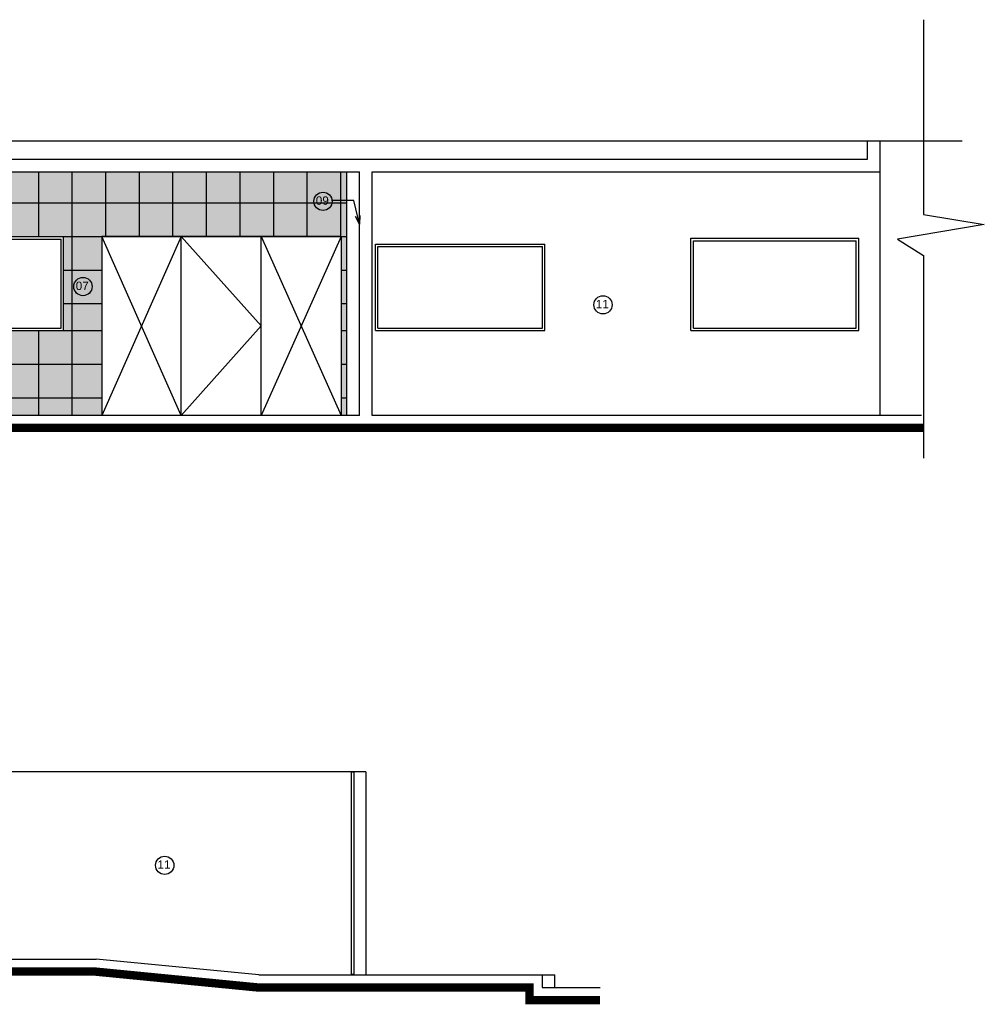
# Model space of a CAD drawing. Header units: inches. Extents: x 276 to 434, y 139 to 224.
# Tile 3 of 48: x 298 to 309, y 150 to 161. Entities that reach past the tile are written whole.
import ezdxf

# ---------------------------------------------------------------- set-up
doc = ezdxf.new("R2010")
doc.units = ezdxf.units.IN
doc.header["$MEASUREMENT"] = 0
doc.linetypes.add('HIDDEN2', pattern=[0.1875, 0.125, -0.0625])
for name, color, linetype in [('TJ-FACHADA1', 1, 'Continuous'), ('TJ-FACHADA2', 2, 'Continuous'), ('TJ-FACHADA3', 3, 'Continuous'), ('TJ-FACHADA4', 4, 'Continuous'), ('TJ-FACHADA5', 5, 'Continuous'), ('TJ-PAGINACAO', 8, 'Continuous'), ('TJ-PROJECAOABAIXO', 1, 'HIDDEN2'), ('TJ-TEXTO01', 1, 'Continuous'), ('TJ-TEXTO01 1PARA100', 1, 'Continuous')]:
    doc.layers.add(name, color=color, linetype=linetype)
doc.styles.add('Arial Narrow', font='txt', dxfattribs={"height": 0.25})
doc.styles.add('AVANT', font='txt')
doc.dimstyles.new('1_25', dxfattribs={"dimscale": 0, "dimtxt": 0.05, "dimasz": 0.025, "dimexe": 0.1, "dimexo": 0.15, "dimgap": 0.025, "dimtad": 1, "dimlfac": 0.5, "dimzin": 4, "dimdsep": 46, "dimtxsty": 'AVANT', "dimblk": 'OBLIQUE', "dimcen": 0.09, "dimse1": 1, "dimse2": 1, "dimclrd": 256, "dimclre": 256, "dimclrt": 256, "dimaunit": 1, "dimadec": 0, "dimazin": 0, "dimtfac": 1, "dimtmove": 2, "dimatfit": 3, "dimldrblk": 'OPEN30', "dimfxl": 1, "dimtolj": 1, "dimtzin": 0, "dimlwd": -1, "dimarcsym": 0})
pattern_1 = [(49.99999999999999, (-133.3950776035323, 82.15901719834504), (0.215178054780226, -0.01882564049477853), [0.0225, -0.2475]), (355, (-133.3950776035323, 82.15901719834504), (-0.0416254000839, 0.2256576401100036), [0.018, -0.198]), (100.45144446, (-133.3771460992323, 82.15744839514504), (0.1735526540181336, 0.2068319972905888), [0.01912205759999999, -0.2103426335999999]), (46.18420000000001, (-133.3950776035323, 82.21901719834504), (0.3201723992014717, -0.04965578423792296), [0.03375, -0.37125]), (96.63563549, (-133.3683965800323, 82.21487920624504), (0.2803985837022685, 0.2922355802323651), [0.0286831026, -0.3155141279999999]), (351.1841639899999, (-133.3950776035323, 82.21901719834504), (0.2803985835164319, 0.292235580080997), [0.027, -0.2970000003]), (21, (-133.3650776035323, 82.20401719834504), (0.1790721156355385, -0.1207856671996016), [0.0225, -0.2475]), (326.0000000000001, (-133.3650776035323, 82.20401719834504), (0.07299459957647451, 0.2175450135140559), [0.018, -0.198]), (71.45144474, (-133.3501549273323, 82.19395172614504), (0.2520667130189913, 0.09675934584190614), [0.019122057, -0.2103426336]), (37.50000000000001, (-133.3950776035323, 82.15901719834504), (0.003647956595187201, 0.09986815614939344), [0, -0.1956, 0, -0.201, 0, -0.19875]), (7.499999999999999, (-133.3950776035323, 82.15901719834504), (0.07892086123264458, 0.1183235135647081), [0, -0.1146, 0, -0.1911, 0, -0.07575]), (327.5, (-133.4619776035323, 82.15901719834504), (0.1601467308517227, -0.006766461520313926), [0, -0.075, 0, -0.234, 0, -0.3105]), (317.5, (-133.4919776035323, 82.15901719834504), (0.1749558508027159, 0.03003149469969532), [0, -0.0975, 0, -0.1554, 0, -0.2205])]
pattern_2 = [(0, (283.12829445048, 158.7006945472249), (0, 0.4), []), (90, (283.12829445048, 158.7006945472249), (-0.4, 2.449293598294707e-17), [])]

# ---------------------------------------------------------------- blocks, each defined once
blk = doc.blocks.new('_OBLIQUE')
at = {"color": 0, "linetype": 'ByBlock'}
blk.add_line((-0.5, -0.5), (0.5, 0.5), dxfattribs=at)

msp = doc.modelspace()

# ---------------------------------------------------------------- hatches: boundary and pattern name
at = {"layer": 'TJ-PAGINACAO'}
h = msp.add_hatch(dxfattribs=at)
h.set_pattern_fill('AR-CONC', color=43, scale=0.03, double=1)
h.set_pattern_definition(pattern_1)
h.paths.add_polyline_path([(298.680881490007, 157.5806945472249), (298.2247341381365, 157.5806945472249), (297.2049433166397, 157.5806945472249), (294.6154744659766, 157.5806945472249), (293.5756877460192, 157.5806945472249), (290.5502059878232, 157.5806945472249), (289.5154182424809, 157.5806945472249), (286.9596615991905, 157.5806945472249), (284.8697812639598, 157.5806945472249), (282.9929962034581, 157.5806945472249), (282.9929962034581, 156.5706945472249), (298.680881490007, 156.5706945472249)])
h.paths.add_polyline_path([(301.6004455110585, 158.7006945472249), (301.6004455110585, 159.4706945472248), (282.992996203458, 159.4706945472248), (282.992996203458, 158.7006945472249), (284.8697812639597, 158.7006945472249), (286.9596615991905, 158.7006945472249), (289.5154182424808, 158.7006945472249), (290.5502059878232, 158.7006945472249), (293.5756877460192, 158.7006945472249), (294.6154744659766, 158.7006945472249), (297.2049433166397, 158.7006945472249), (298.2247341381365, 158.7006945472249)])
h.paths.add_polyline_path([(301.6004455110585, 156.5706945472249), (301.6004455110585, 157.5806945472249), (301.5304804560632, 157.5806945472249), (301.5304804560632, 156.5706945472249)])
h = msp.add_hatch(dxfattribs=at)
h.set_pattern_fill('_USER', color=256, scale=0.4, double=1, pattern_type=0)
h.set_pattern_definition(pattern_2)
h.paths.add_polyline_path([(283.12829445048, 159.4706945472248), (282.992996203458, 159.4706945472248), (282.992996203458, 158.7006945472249), (283.12829445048, 158.7006945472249)])
h.paths.add_polyline_path([(301.6004455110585, 158.7006945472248), (301.6004455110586, 159.4706945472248), (283.12829445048, 159.4706945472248), (283.12829445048, 158.7006945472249), (284.8697812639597, 158.7006945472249), (286.9596615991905, 158.7006945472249), (289.5154182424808, 158.7006945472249), (290.5502059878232, 158.7006945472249), (293.5756877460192, 158.7006945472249), (294.6154744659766, 158.7006945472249), (297.2049433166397, 158.7006945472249), (298.2247341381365, 158.7006945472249)])
h = msp.add_hatch(dxfattribs=at)
h.set_pattern_fill('AR-CONC', color=21, scale=0.03, double=1)
h.set_pattern_definition(pattern_1)
h.paths.add_polyline_path([(284.8697812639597, 158.7006945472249), (283.12829445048, 158.7006945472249), (283.12829445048, 157.5806945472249), (284.8697812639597, 157.5806945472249)])
h.paths.add_polyline_path([(283.12829445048, 158.7006945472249), (282.9929962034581, 158.7006945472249), (282.9929962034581, 157.5806945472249), (283.12829445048, 157.5806945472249)])
h.paths.add_polyline_path([(289.5154182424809, 158.7006945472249), (286.9596615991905, 158.7006945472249), (286.9596615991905, 157.5806945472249), (289.5154182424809, 157.5806945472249)])
h.paths.add_polyline_path([(293.5756877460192, 158.7006945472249), (290.5502059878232, 158.7006945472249), (290.5502059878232, 157.5806945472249), (293.5756877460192, 157.5806945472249)])
h.paths.add_polyline_path([(297.2049433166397, 158.7006945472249), (294.6154744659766, 158.7006945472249), (294.6154744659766, 157.5806945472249), (297.2049433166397, 157.5806945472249)])
h.paths.add_polyline_path([(298.680881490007, 158.7006945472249), (298.2247341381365, 158.7006945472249), (298.2247341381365, 157.5806945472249), (298.680881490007, 157.5806945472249)])
h.paths.add_polyline_path([(301.6004455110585, 157.5806945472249), (301.6004455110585, 158.7006945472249), (301.5304804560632, 158.7006945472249), (301.5304804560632, 157.5806945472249)])
h = msp.add_hatch(dxfattribs=at)
h.set_pattern_fill('_USER', color=256, scale=0.4, double=1, pattern_type=0)
h.set_pattern_definition(pattern_2)
h.paths.add_polyline_path([(284.8697812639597, 158.7006945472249), (283.12829445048, 158.7006945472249), (283.12829445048, 157.5806945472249), (284.8697812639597, 157.5806945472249)])
h.paths.add_polyline_path([(283.12829445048, 158.7006945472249), (282.992996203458, 158.7006945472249), (282.9929962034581, 157.5806945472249), (283.12829445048, 157.5806945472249)])
h.paths.add_polyline_path([(289.5154182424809, 158.7006945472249), (286.9596615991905, 158.7006945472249), (286.9596615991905, 157.5806945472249), (289.5154182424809, 157.5806945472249)])
h.paths.add_polyline_path([(293.5756877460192, 158.7006945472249), (290.5502059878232, 158.7006945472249), (290.5502059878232, 157.5806945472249), (293.5756877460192, 157.5806945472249)])
h.paths.add_polyline_path([(297.2049433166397, 158.7006945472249), (294.6154744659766, 158.7006945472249), (294.6154744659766, 157.5806945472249), (297.2049433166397, 157.5806945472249)])
h.paths.add_polyline_path([(298.680881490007, 158.7006945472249), (298.2247341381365, 158.7006945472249), (298.2247341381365, 157.5806945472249), (298.680881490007, 157.5806945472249)])
h.paths.add_polyline_path([(301.6004455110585, 157.5806945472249), (301.6004455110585, 158.7006945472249), (301.5304804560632, 158.7006945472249), (301.5304804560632, 157.5806945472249)])
h = msp.add_hatch(dxfattribs=at)
h.set_pattern_fill('_USER', color=256, scale=0.4, double=1, pattern_type=0)
h.set_pattern_definition([(0, (283.12829445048, 157.5806945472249), (0, 0.4), []), (90, (283.12829445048, 157.5806945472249), (-0.4, 2.449293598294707e-17), [])])
h.paths.add_polyline_path([(298.680881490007, 157.5806945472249), (298.2247341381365, 157.5806945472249), (297.2049433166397, 157.5806945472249), (294.6154744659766, 157.5806945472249), (293.5756877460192, 157.5806945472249), (290.5502059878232, 157.5806945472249), (289.5154182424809, 157.5806945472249), (286.9596615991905, 157.5806945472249), (284.8697812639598, 157.5806945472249), (283.12829445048, 157.5806945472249), (283.12829445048, 156.5706945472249), (298.680881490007, 156.5706945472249)])
h.paths.add_polyline_path([(283.12829445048, 157.5806945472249), (282.9929962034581, 157.5806945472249), (282.9929962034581, 156.5706945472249), (283.12829445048, 156.5706945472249)])
h.paths.add_polyline_path([(301.6004455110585, 156.5706945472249), (301.6004455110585, 157.5806945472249), (301.5304804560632, 157.5806945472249), (301.5304804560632, 156.5706945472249)])

# ---------------------------------------------------------------- linework, layer by layer
at = {"layer": 'TJ-FACHADA1'}
for p, q in [((297.2349433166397, 158.6706945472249), (298.1947341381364, 158.6706945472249)), ((298.1947341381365, 157.6106945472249), (298.1947341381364, 158.6706945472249)), ((299.6277297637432, 156.5706945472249), (299.6277297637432, 158.7006945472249)), ((300.5775960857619, 156.5706945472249), (300.5775960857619, 158.7006945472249)), ((305.7279357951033, 158.6506945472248), (307.6675256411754, 158.6506945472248)), ((305.7279357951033, 157.6106945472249), (305.7279357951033, 158.6506945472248)), ((307.6675256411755, 157.6106945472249), (307.6675256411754, 158.6506945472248)), ((301.9687068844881, 158.5806945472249), (303.9282926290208, 158.5806945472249)), ((301.9687068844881, 157.6106945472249), (301.9687068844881, 158.5806945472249)), ((303.9282926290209, 157.6106945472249), (303.9282926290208, 158.5806945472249)), ((297.2349433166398, 157.6106945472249), (298.1947341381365, 157.6106945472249)), ((301.9687068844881, 157.6106945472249), (303.9282926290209, 157.6106945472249)), ((305.7279357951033, 157.6106945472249), (307.6675256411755, 157.6106945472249)), ((301.6509857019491, 152.3271510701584), (297.4128743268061, 152.3271510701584))]:
    msp.add_line(p, q, dxfattribs=at)
at = {"layer": 'TJ-FACHADA2'}
for p, q in [((301.6004455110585, 156.5706945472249), (301.6004455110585, 159.4706945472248)), ((297.2049433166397, 158.7006945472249), (298.2247341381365, 158.7006945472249)), ((298.2247341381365, 157.5806945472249), (298.2247341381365, 158.7006945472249)), ((298.680881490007, 158.7006945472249), (298.680881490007, 156.5706945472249)), ((301.5304804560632, 158.7006945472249), (298.680881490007, 158.7006945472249)), ((301.5304804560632, 158.7006945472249), (301.5304804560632, 156.5706945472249)), ((305.6979357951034, 157.5806945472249), (305.6979357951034, 158.6806945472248)), ((305.6979357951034, 158.6806945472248), (307.6975256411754, 158.6806945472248)), ((307.6975256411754, 157.5806945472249), (307.6975256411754, 158.6806945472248)), ((301.9387068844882, 157.5806945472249), (301.9387068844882, 158.6106945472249)), ((301.9387068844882, 158.6106945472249), (303.9582926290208, 158.6106945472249)), ((303.9582926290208, 157.5806945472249), (303.9582926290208, 158.6106945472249)), ((297.2049433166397, 157.5806945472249), (298.2247341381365, 157.5806945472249)), ((301.9387068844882, 157.5806945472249), (303.9582926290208, 157.5806945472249)), ((305.6979357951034, 157.5806945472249), (307.6975256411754, 157.5806945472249))]:
    msp.add_line(p, q, dxfattribs=at)
at = {"layer": 'TJ-FACHADA3'}
for p, q in [((307.9514735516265, 156.5706945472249), (307.9514735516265, 159.4706945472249)), ((301.6509857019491, 152.3271510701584), (301.6509857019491, 149.9073791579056)), ((301.8256873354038, 152.3271510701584), (301.6509857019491, 152.3271510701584)), ((301.8256873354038, 152.3271510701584), (301.8256873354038, 149.9073791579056))]:
    msp.add_line(p, q, dxfattribs=at)
at = {"layer": 'TJ-FACHADA4'}
for p, q in [((301.6509857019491, 152.3271510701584), (301.6509857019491, 149.9173791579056)), ((301.6509857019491, 152.3271510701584), (301.6809857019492, 152.3271510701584)), ((301.6809857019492, 152.3271510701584), (301.6809857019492, 149.9173791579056)), ((301.6509857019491, 149.9173791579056), (301.6809857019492, 149.9173791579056))]:
    msp.add_line(p, q, dxfattribs=at)
at = {"layer": 'TJ-FACHADA5'}
for p, q in [((307.8014735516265, 159.6206945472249), (307.8014735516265, 159.839079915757)), ((307.9514735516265, 159.4706945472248), (307.9514735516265, 159.839079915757)), ((277.8321320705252, 159.6206945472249), (307.8014735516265, 159.6206945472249)), ((282.8429962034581, 159.4706945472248), (301.7504455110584, 159.4706945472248)), ((301.7504455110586, 156.5706945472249), (301.7504455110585, 159.4706945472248)), ((301.9004455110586, 156.5706945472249), (301.9004455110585, 159.4706945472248)), ((301.9004455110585, 159.4706945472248), (307.9514735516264, 159.4706945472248)), ((301.7504455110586, 156.5706945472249), (282.8429962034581, 156.5706945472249)), ((308.444121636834, 156.5706945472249), (301.9004455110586, 156.5706945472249)), ((277.1784115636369, 150.0968195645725), (298.6128743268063, 150.0968195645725)), ((300.5509857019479, 149.9073791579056), (298.6128743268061, 150.0968195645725)), ((300.5509857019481, 149.9073791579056), (304.0757235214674, 149.9073791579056)), ((303.9257235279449, 149.9073791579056), (303.9257235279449, 149.7573791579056)), ((304.0757235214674, 149.7573791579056), (304.0757235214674, 149.9073791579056)), ((303.9257235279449, 149.7573791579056), (304.6151954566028, 149.7573791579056))]:
    msp.add_line(p, q, dxfattribs=at)
at = {"layer": 'TJ-FACHADA5', "const_width": 0.1}
for points in [[(275.6406750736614, 156.081254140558), (276.4801470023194, 156.081254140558), (276.4801470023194, 156.231254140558), (279.7121982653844, 156.231254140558), (281.6182945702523, 156.4175652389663), (281.6182945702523, 156.3206945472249), (282.9182945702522, 156.3206945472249), (282.9182945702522, 156.4206945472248), (308.4679034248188, 156.4206945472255)], [(276.6566244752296, 149.9468195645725), (298.6055608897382, 149.9468195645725), (300.5436722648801, 149.7573791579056), (303.7757235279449, 149.7573791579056), (303.7757235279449, 149.6073791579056), (304.6151954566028, 149.6073791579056)]]:
    msp.add_lwpolyline(points, dxfattribs=at)
at = {"layer": 'TJ-PAGINACAO'}
for p, q in [((298.2247341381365, 158.7006945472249), (298.680881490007, 158.7006945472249)), ((301.5304804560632, 158.7006945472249), (301.6004455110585, 158.7006945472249)), ((298.2247341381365, 157.5806945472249), (298.680881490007, 157.5806945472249)), ((301.5304804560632, 157.5806945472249), (301.6004455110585, 157.5806945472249))]:
    msp.add_line(p, q, dxfattribs=at)
at = {"layer": 'TJ-PROJECAOABAIXO', "ltscale": 20}
for p, q in [((299.6277297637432, 156.5706945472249), (298.680881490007, 158.7006945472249)), ((299.6277297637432, 158.7006945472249), (298.680881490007, 156.5706945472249)), ((299.6277297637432, 158.7006945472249), (300.5775960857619, 157.6356945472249)), ((300.5775960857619, 158.7006945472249), (301.5304804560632, 156.5706945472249)), ((301.5304804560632, 158.7006945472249), (300.5775960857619, 156.5706945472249)), ((300.5775960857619, 157.6356945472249), (299.6277297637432, 156.5706945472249))]:
    msp.add_line(p, q, dxfattribs=at)
at = {"layer": 'TJ-TEXTO01'}
for p, q in [((308.4679034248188, 161.2822530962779), (308.4679034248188, 158.9632682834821)), ((291.2161727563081, 159.839079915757), (308.9271599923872, 159.839079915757)), ((308.4679034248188, 158.9632682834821), (309.1925848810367, 158.8422854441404)), ((309.1925848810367, 158.8422854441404), (308.1594441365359, 158.666988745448)), ((308.1594441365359, 158.666988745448), (308.4679034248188, 158.4725608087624)), ((308.4679034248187, 158.4725608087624), (308.4679034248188, 156.0589486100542))]:
    msp.add_line(p, q, dxfattribs=at)
at = {"layer": 'TJ-TEXTO01 1PARA100', "color": 174}
for centre in [(301.315419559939, 159.1194521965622), (298.4558636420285, 158.1045232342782), (304.6510415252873, 157.8871901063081), (299.4300380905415, 151.2126712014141)]:
    msp.add_circle(centre, 0.1087344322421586, dxfattribs=at)

# ---------------------------------------------------------------- texts
at = {"layer": 'TJ-TEXTO01 1PARA100', "color": 174, "char_height": 0.1, "width": 0.1964785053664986, "attachment_point": 3, "style": 'Arial Narrow'}
for s, insert in [('\\A1;{\\fArial|b0|i0|c0|p34;09}', (301.3847964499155, 159.178449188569)), ('\\A1;{\\fArial|b0|i0|c0|p34;07}', (298.525240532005, 158.163520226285)), ('\\A1;{\\fArial|b0|i0|c0|p34;11}', (304.7204184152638, 157.9461870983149)), ('\\A1;{\\fArial|b0|i0|c0|p34;11}', (299.4994149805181, 151.2716681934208))]:
    msp.add_mtext(s, dxfattribs=dict(at, insert=insert))

# ---------------------------------------------------------------- leaders
at = {"layer": 'TJ-TEXTO01 1PARA100', "annotation_type": 0, "has_hookline": 1, "hookline_direction": 1, "text_width": 0.1434515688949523}
msp.add_leader([(301.7504455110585, 158.847227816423), (301.6844094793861, 159.1288826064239), (301.5844094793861, 159.1288826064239)], dimstyle='1_25', override={"dimscale": 1, "dimasz": 0.1}, dxfattribs=at)

doc.saveas('drawing.dxf')
